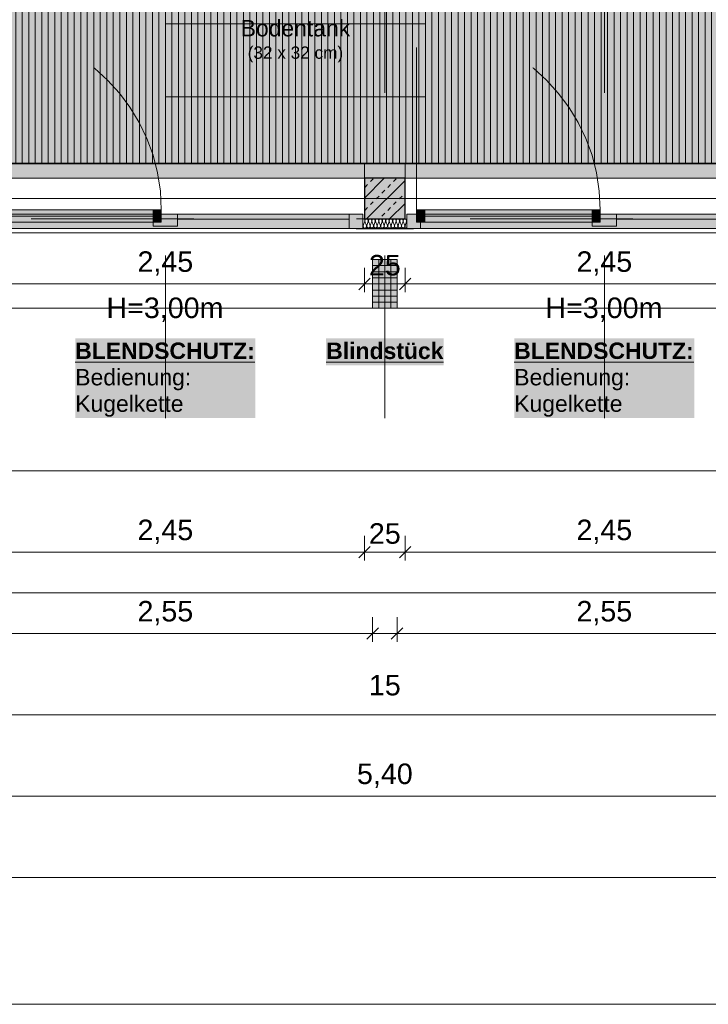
# Model space of a CAD drawing. Header units: metres. Extents: x -111 to 152, y -132 to 99.
# Tile 23 of 256: x -27.9 to -23.66, y -26.55 to -20.5. Entities that reach past the tile are written whole.
import ezdxf

# ---------------------------------------------------------------- set-up
doc = ezdxf.new("R2010")
doc.units = ezdxf.units.M
doc.header["$PDMODE"] = 1
doc.header["$PDSIZE"] = -2
for name, pattern in [('Achsen 01', [5.291531, 3.175, -1.058062, 0.352704, -0.705764]), ('gestrichelt - 01', [2, 1, -1]), ('ISO-07 Punktiert', [0.889, 0.127, -0.762]), ('Raster 01', [2, 1, -1]), ('VW-01 Strichlinie kurz', [2, 1, -1])]:
    doc.linetypes.add(name, pattern=pattern)
doc.layers.get('0').update_dxf_attribs({"lineweight": 25})
for name, color, linetype, lineweight, true_color in [('013_Beton und Stahlbetonarbeiten-000 Sichtbeton-333 Außenstütze', 5, 'Continuous', 5, 0x0000ff), ('013_Beton und Stahlbetonarbeiten-000 Sichtbeton-334 Außenwandöf', 5, 'Continuous', 5, 0x0000ff), ('014_Fassadenarbeiten-000 Aufsicht Betonfertigteile', 7, 'Continuous', 9, 0xc0c0c0), ('014_Fassadenarbeiten-330 mineralische Dämmung', 7, 'Continuous', 9, 0x666666), ('031_Metallbauarbeiten-350 Lamellendecke DS', 7, 'Continuous', 35, 0x666666), ('032_Metallarbeiten-Fenster', 7, 'Continuous', 13, 0x444444), ('AV1-Achsen', 1, 'Achsen 01', 18, 0xff0000), ('AV1-Einrichtung', 7, 'Continuous', 9, 0xa6a6a6), ('AV1-Raster', 7, 'Raster 01', 9, 0xa6a6a6)]:
    doc.layers.add(name, color=color, linetype=linetype, lineweight=lineweight, true_color=true_color)
for name, color, linetype, lineweight in [('013_Beton und Stahlbetonarbeiten-000 Unterzüge', 7, 'ISO-07 Punktiert', 13), ('013_Beton und Stahlbetonarbeiten-330 Außenstützen', 7, 'Continuous', 25), ('014_Fassadenarbeiten-330 Betonfertigteile vertikal', 7, 'Continuous', 9), ('030_Sonnenschutzarbeiten-BLENDSCHUTZ', 7, 'Continuous', 5), ('030_Sonnenschutzarbeiten-BLENDSCHUTZ  Beschriftung', 7, 'Continuous', 5), ('039_Trockenbauarbeiten-alllg.', 7, 'Continuous', 9), ('053_Niederspannungsanlagen-Bodentanks', 7, 'gestrichelt - 01', 9), ('_1.35m (3D)', 7, 'Continuous', 9), ('_EG (2D)', 7, 'Continuous', 9), ('_EG - DS (2D)', 7, 'Continuous', 9), ('_GRU (2D)', 7, 'Continuous', 9), ('Bemaßung-Bemaßung', 7, 'Continuous', 9), ('Keine', 7, 'Continuous', 9)]:
    doc.layers.add(name, color=color, linetype=linetype, lineweight=lineweight)
doc.layers.get('0').freeze()
doc.styles.add('Arial', font='arial.ttf')
doc.styles.add('Arial (bold)', font='arialbd.ttf')
doc.dimstyles.new('COE 50', dxfattribs={"dimtxt": 126.090495, "dimasz": 0.001414, "dimexe": 0.001, "dimexo": 0.01, "dimgap": 0.001, "dimtad": 1, "dimdec": 3, "dimtxsty": 'Arial', "dimblk": 'VW_SLASH-3', "dimblk1": 'VW_SLASH-3', "dimblk2": 'VW_SLASH-3', "dimcen": 0, "dimadec": 3, "dimazin": 0, "dimtfac": 0.8, "dimtdec": 3, "dimtix": 1, "dimtmove": 0, "dimatfit": 0, "dimldrblk": 'VW_SLASH-2', "dimfxl": 0.002, "dimfxlon": 1, "dimfrac": 2, "dimtolj": 1, "dimarcsym": 0})

# ---------------------------------------------------------------- blocks, each defined once
blk = doc.blocks.new('Group-2')
at = {"layer": 'AV1-Raster'}
for p, q in [((-27, -22.95), (-27, 1.35)), ((-25.65, -22.95), (-25.65, 1.35)), ((-24.3, -22.95), (-24.3, 1.35))]:
    blk.add_line(p, q, dxfattribs=at)
blk = doc.blocks.new('1.35m (3D)')
at = {"layer": 'AV1-Raster', "color": 7}
blk.add_blockref('Group-2', (0, 0), dxfattribs=at)
blk = doc.blocks.new('VW_SLASH-3')
at = {"color": 0, "linetype": 'ByBlock', "lineweight": -2, "transparency": 16777216}
blk.add_line((0, 0), (-1, 0), dxfattribs=at)
at = {"color": 0, "linetype": 'Continuous', "lineweight": 15, "transparency": 16777216, "flags": 128}
blk.add_lwpolyline([(0.5, 0.5), (-0.5, -0.5)], dxfattribs=at)
blk = doc.blocks.new('*D26')
at = {"layer": '030_Sonnenschutzarbeiten-BLENDSCHUTZ', "color": 0, "lineweight": -2}
for p, q in [((-28.225, -22.025), (-28.225, -22.175)), ((-25.775, -22.025), (-25.775, -22.175)), ((-28.1543, -22.125), (-25.8457, -22.125))]:
    blk.add_line(p, q, dxfattribs=at)
at = {"layer": 'Defpoints', "color": 0}
for p in [(-28.225, -21.385), (-25.775, -21.385), (-25.775, -22.125)]:
    blk.add_point(p, dxfattribs=at)
at = {"layer": '030_Sonnenschutzarbeiten-BLENDSCHUTZ', "color": 0, "lineweight": -2, "xscale": 0.070693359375, "yscale": 0.070693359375, "zscale": 0.070693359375, "rotation": 180}
blk.add_blockref('VW_SLASH-3', (-28.225, -22.125), dxfattribs=at)
at = {"layer": '030_Sonnenschutzarbeiten-BLENDSCHUTZ', "color": 0, "lineweight": -2, "xscale": 0.070693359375, "yscale": 0.070693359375, "zscale": 0.070693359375}
blk.add_blockref('VW_SLASH-3', (-25.775, -22.125), dxfattribs=at)
at = {"layer": '030_Sonnenschutzarbeiten-BLENDSCHUTZ', "color": 0, "lineweight": 13, "insert": (-27, -21.9992), "char_height": 0.12609, "attachment_point": 5, "style": 'Arial'}
blk.add_mtext('\\A1;2,45', dxfattribs=at)
blk = doc.blocks.new('VW_SLASH-2')
at = {"color": 0, "linetype": 'ByBlock', "lineweight": -2, "transparency": 16777216}
blk.add_line((0, 0), (-1, 0), dxfattribs=at)
at = {"color": 0, "linetype": 'Continuous', "lineweight": 15, "transparency": 16777216, "flags": 128}
blk.add_lwpolyline([(0.5, 0.5), (-0.5, -0.5)], dxfattribs=at)
blk = doc.blocks.new('*D27')
at = {"layer": '030_Sonnenschutzarbeiten-BLENDSCHUTZ', "color": 0, "lineweight": -2}
for p, q in [((-25.525, -22.025), (-25.525, -22.175)), ((-23.075, -22.025), (-23.075, -22.175)), ((-25.4543, -22.125), (-23.1457, -22.125))]:
    blk.add_line(p, q, dxfattribs=at)
at = {"layer": 'Defpoints', "color": 0}
for p in [(-25.525, -21.385), (-23.075, -21.385), (-23.075, -22.125)]:
    blk.add_point(p, dxfattribs=at)
at = {"layer": '030_Sonnenschutzarbeiten-BLENDSCHUTZ', "color": 0, "lineweight": -2, "xscale": 0.070693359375, "yscale": 0.070693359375, "zscale": 0.070693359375, "rotation": 180}
blk.add_blockref('VW_SLASH-3', (-25.525, -22.125), dxfattribs=at)
at = {"layer": '030_Sonnenschutzarbeiten-BLENDSCHUTZ', "color": 0, "lineweight": -2, "xscale": 0.070693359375, "yscale": 0.070693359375, "zscale": 0.070693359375}
blk.add_blockref('VW_SLASH-3', (-23.075, -22.125), dxfattribs=at)
at = {"layer": '030_Sonnenschutzarbeiten-BLENDSCHUTZ', "color": 0, "lineweight": 13, "insert": (-24.3, -21.9992), "char_height": 0.12609, "attachment_point": 5, "style": 'Arial'}
blk.add_mtext('\\A1;2,45', dxfattribs=at)
blk = doc.blocks.new('*D56')
at = {"layer": '030_Sonnenschutzarbeiten-BLENDSCHUTZ', "color": 0, "lineweight": -2}
for p, q in [((-25.775, -22.025), (-25.775, -22.175)), ((-25.525, -22.025), (-25.525, -22.175)), ((-25.8457, -22.125), (-25.9164, -22.125)), ((-25.525, -22.125), (-25.775, -22.125)), ((-25.4543, -22.125), (-25.3836, -22.125))]:
    blk.add_line(p, q, dxfattribs=at)
at = {"layer": 'Defpoints', "color": 0}
for p in [(-25.775, -21.385), (-25.525, -21.385), (-25.775, -22.125)]:
    blk.add_point(p, dxfattribs=at)
at = {"layer": '030_Sonnenschutzarbeiten-BLENDSCHUTZ', "color": 0, "lineweight": -2, "xscale": 0.070693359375, "yscale": 0.070693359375, "zscale": 0.070693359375}
blk.add_blockref('VW_SLASH-3', (-25.775, -22.125), dxfattribs=at)
at = {"layer": '030_Sonnenschutzarbeiten-BLENDSCHUTZ', "color": 0, "lineweight": -2, "xscale": 0.070693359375, "yscale": 0.070693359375, "zscale": 0.070693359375, "rotation": 180}
blk.add_blockref('VW_SLASH-3', (-25.525, -22.125), dxfattribs=at)
at = {"layer": '030_Sonnenschutzarbeiten-BLENDSCHUTZ', "color": 0, "lineweight": 13, "insert": (-25.65, -22.0106), "char_height": 0.12609, "attachment_point": 5, "style": 'Arial'}
blk.add_mtext('\\A1;25', dxfattribs=at)
blk = doc.blocks.new('Blendschutz Beschriftung')
at = {"layer": '030_Sonnenschutzarbeiten-BLENDSCHUTZ  Beschriftung', "color": 254, "linetype": 'Continuous', "transparency": 33554559}
blk.add_solid([(-0.554, -0.1644), (0.554, -0.1644), (-0.554, 0.3267), (0.554, 0.3267)], dxfattribs=at)
at = {"layer": '030_Sonnenschutzarbeiten-BLENDSCHUTZ  Beschriftung', "insert": (-0.554, 0.3002), "char_height": 0.100872, "attachment_point": 1, "line_spacing_factor": 0.967016, "style": 'Arial (bold)'}
blk.add_mtext('{\\LBLENDSCHUTZ:}{\\fArial|b0|i0|c0|p0;\\l\\PBedienung: \\PKugelkette }', dxfattribs=at)
blk = doc.blocks.new('*D434')
at = {"layer": 'Bemaßung-Bemaßung', "color": 0, "lineweight": -2}
for p, q in [((-39.15, -25.675), (-39.15, -25.825)), ((0, -25.675), (0, -25.825)), ((-0.0707, -25.775), (-39.0793, -25.775))]:
    blk.add_line(p, q, dxfattribs=at)
at = {"layer": 'Defpoints', "color": 0}
for p in [(-39.15, -21.6), (0, -21.6), (-39.15, -25.775)]:
    blk.add_point(p, dxfattribs=at)
at = {"layer": 'Bemaßung-Bemaßung', "color": 0, "lineweight": -2, "xscale": 0.070693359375, "yscale": 0.070693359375, "zscale": 0.070693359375, "rotation": 180}
blk.add_blockref('VW_SLASH-3', (-39.15, -25.775), dxfattribs=at)
at = {"layer": 'Bemaßung-Bemaßung', "color": 0, "lineweight": -2, "xscale": 0.070693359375, "yscale": 0.070693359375, "zscale": 0.070693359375}
blk.add_blockref('VW_SLASH-3', (0, -25.775), dxfattribs=at)
at = {"layer": 'Bemaßung-Bemaßung', "color": 0, "insert": (-19.575, -25.6341), "char_height": 0.15131, "attachment_point": 5, "style": 'Arial'}
blk.add_mtext('\\A1;39,15', dxfattribs=at)
blk = doc.blocks.new('*D437')
at = {"layer": 'Bemaßung-Bemaßung', "color": 0, "lineweight": -2}
for p, q in [((-28.35, -25.175), (-28.35, -25.325)), ((-22.95, -25.175), (-22.95, -25.325)), ((-23.0207, -25.275), (-28.2793, -25.275))]:
    blk.add_line(p, q, dxfattribs=at)
at = {"layer": 'Defpoints', "color": 0}
for p in [(-28.35, -21.6), (-22.95, -21.6), (-28.35, -25.275)]:
    blk.add_point(p, dxfattribs=at)
at = {"layer": 'Bemaßung-Bemaßung', "color": 0, "lineweight": -2, "xscale": 0.070693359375, "yscale": 0.070693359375, "zscale": 0.070693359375, "rotation": 180}
blk.add_blockref('VW_SLASH-3', (-28.35, -25.275), dxfattribs=at)
at = {"layer": 'Bemaßung-Bemaßung', "color": 0, "lineweight": -2, "xscale": 0.070693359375, "yscale": 0.070693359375, "zscale": 0.070693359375}
blk.add_blockref('VW_SLASH-3', (-22.95, -25.275), dxfattribs=at)
at = {"layer": 'Bemaßung-Bemaßung', "color": 0, "insert": (-25.65, -25.1492), "char_height": 0.12609, "attachment_point": 5, "style": 'Arial'}
blk.add_mtext('\\A1;5,40', dxfattribs=at)
blk = doc.blocks.new('*D453')
at = {"layer": 'Bemaßung-Bemaßung', "color": 0, "lineweight": -2}
for p, q in [((-28.275, -24.175), (-28.275, -24.325)), ((-25.725, -24.175), (-25.725, -24.325)), ((-25.7957, -24.275), (-28.2043, -24.275))]:
    blk.add_line(p, q, dxfattribs=at)
at = {"layer": 'Defpoints', "color": 0}
for p in [(-28.275, -22.275), (-25.725, -22.275), (-28.275, -24.275)]:
    blk.add_point(p, dxfattribs=at)
at = {"layer": 'Bemaßung-Bemaßung', "color": 0, "lineweight": -2, "xscale": 0.070693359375, "yscale": 0.070693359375, "zscale": 0.070693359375, "rotation": 180}
blk.add_blockref('VW_SLASH-3', (-28.275, -24.275), dxfattribs=at)
at = {"layer": 'Bemaßung-Bemaßung', "color": 0, "lineweight": -2, "xscale": 0.070693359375, "yscale": 0.070693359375, "zscale": 0.070693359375}
blk.add_blockref('VW_SLASH-3', (-25.725, -24.275), dxfattribs=at)
at = {"layer": 'Bemaßung-Bemaßung', "color": 0, "insert": (-27, -24.1492), "char_height": 0.12609, "attachment_point": 5, "style": 'Arial'}
blk.add_mtext('\\A1;2,55', dxfattribs=at)
blk = doc.blocks.new('*D454')
at = {"layer": 'Bemaßung-Bemaßung', "color": 0, "lineweight": -2}
for p, q in [((-25.725, -24.175), (-25.725, -24.325)), ((-25.575, -24.175), (-25.575, -24.325)), ((-25.7957, -24.275), (-25.8664, -24.275)), ((-25.575, -24.275), (-25.725, -24.275)), ((-25.5043, -24.275), (-25.4336, -24.275))]:
    blk.add_line(p, q, dxfattribs=at)
at = {"layer": 'Defpoints', "color": 0}
for p in [(-25.725, -22.275), (-25.575, -22.275), (-25.725, -24.275)]:
    blk.add_point(p, dxfattribs=at)
at = {"layer": 'Bemaßung-Bemaßung', "color": 0, "lineweight": -2, "xscale": 0.070693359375, "yscale": 0.070693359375, "zscale": 0.070693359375}
blk.add_blockref('VW_SLASH-3', (-25.725, -24.275), dxfattribs=at)
at = {"layer": 'Bemaßung-Bemaßung', "color": 0, "lineweight": -2, "xscale": 0.070693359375, "yscale": 0.070693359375, "zscale": 0.070693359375, "rotation": 180}
blk.add_blockref('VW_SLASH-3', (-25.575, -24.275), dxfattribs=at)
at = {"layer": 'Bemaßung-Bemaßung', "color": 0, "insert": (-25.65, -24.5931), "char_height": 0.12609, "attachment_point": 5, "style": 'Arial'}
blk.add_mtext('\\A1;15', dxfattribs=at)
blk = doc.blocks.new('*D455')
at = {"layer": 'Bemaßung-Bemaßung', "color": 0, "lineweight": -2}
for p, q in [((-25.575, -24.175), (-25.575, -24.325)), ((-23.025, -24.175), (-23.025, -24.325)), ((-23.0957, -24.275), (-25.5043, -24.275))]:
    blk.add_line(p, q, dxfattribs=at)
at = {"layer": 'Defpoints', "color": 0}
for p in [(-25.575, -22.275), (-23.025, -22.275), (-25.575, -24.275)]:
    blk.add_point(p, dxfattribs=at)
at = {"layer": 'Bemaßung-Bemaßung', "color": 0, "lineweight": -2, "xscale": 0.070693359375, "yscale": 0.070693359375, "zscale": 0.070693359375, "rotation": 180}
blk.add_blockref('VW_SLASH-3', (-25.575, -24.275), dxfattribs=at)
at = {"layer": 'Bemaßung-Bemaßung', "color": 0, "lineweight": -2, "xscale": 0.070693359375, "yscale": 0.070693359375, "zscale": 0.070693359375}
blk.add_blockref('VW_SLASH-3', (-23.025, -24.275), dxfattribs=at)
at = {"layer": 'Bemaßung-Bemaßung', "color": 0, "insert": (-24.3, -24.1492), "char_height": 0.12609, "attachment_point": 5, "style": 'Arial'}
blk.add_mtext('\\A1;2,55', dxfattribs=at)
blk = doc.blocks.new('*D479')
at = {"layer": 'Bemaßung-Bemaßung', "color": 0, "lineweight": -2}
for p, q in [((-39.825, -24.675), (-39.825, -24.825)), ((0.675, -24.675), (0.675, -24.825)), ((0.6043, -24.775), (-39.7543, -24.775))]:
    blk.add_line(p, q, dxfattribs=at)
at = {"layer": 'Defpoints', "color": 0}
for p in [(-39.825, -22.275), (0.675, -22.275), (-39.825, -24.775)]:
    blk.add_point(p, dxfattribs=at)
at = {"layer": 'Bemaßung-Bemaßung', "color": 0, "lineweight": -2, "xscale": 0.070693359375, "yscale": 0.070693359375, "zscale": 0.070693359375, "rotation": 180}
blk.add_blockref('VW_SLASH-3', (-39.825, -24.775), dxfattribs=at)
at = {"layer": 'Bemaßung-Bemaßung', "color": 0, "lineweight": -2, "xscale": 0.070693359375, "yscale": 0.070693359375, "zscale": 0.070693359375}
blk.add_blockref('VW_SLASH-3', (0.675, -24.775), dxfattribs=at)
at = {"layer": 'Bemaßung-Bemaßung', "color": 0, "insert": (-19.575, -24.6492), "char_height": 0.12609, "attachment_point": 5, "style": 'Arial'}
blk.add_mtext('\\A1;40,50', dxfattribs=at)
blk = doc.blocks.new('*D482')
at = {"layer": 'Bemaßung-Bemaßung', "color": 0, "lineweight": -2}
for p, q in [((-39.025, -23.175), (-39.025, -23.325)), ((-23.075, -23.175), (-23.075, -23.325)), ((-23.1457, -23.275), (-38.9543, -23.275))]:
    blk.add_line(p, q, dxfattribs=at)
at = {"layer": 'Defpoints', "color": 0}
for p in [(-23.075, -18.775), (-39.025, -18.9), (-39.025, -23.275)]:
    blk.add_point(p, dxfattribs=at)
at = {"layer": 'Bemaßung-Bemaßung', "color": 0, "lineweight": -2, "xscale": 0.070693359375, "yscale": 0.070693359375, "zscale": 0.070693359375, "rotation": 180}
blk.add_blockref('VW_SLASH-3', (-39.025, -23.275), dxfattribs=at)
at = {"layer": 'Bemaßung-Bemaßung', "color": 0, "lineweight": -2, "xscale": 0.070693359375, "yscale": 0.070693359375, "zscale": 0.070693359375}
blk.add_blockref('VW_SLASH-3', (-23.075, -23.275), dxfattribs=at)
at = {"layer": 'Bemaßung-Bemaßung', "color": 0, "insert": (-31.05, -23.1492), "char_height": 0.12609, "attachment_point": 5, "style": 'Arial'}
blk.add_mtext('\\A1;15,95', dxfattribs=at)
blk = doc.blocks.new('*D552')
at = {"layer": 'Bemaßung-Bemaßung', "color": 0, "lineweight": -2}
for p, q in [((-28.225, -23.675), (-28.225, -23.825)), ((-25.775, -23.675), (-25.775, -23.825)), ((-25.8457, -23.775), (-28.1543, -23.775))]:
    blk.add_line(p, q, dxfattribs=at)
at = {"layer": 'Defpoints', "color": 0}
for p in [(-28.225, -21.475), (-25.775, -21.475), (-28.225, -23.775)]:
    blk.add_point(p, dxfattribs=at)
at = {"layer": 'Bemaßung-Bemaßung', "color": 0, "lineweight": -2, "xscale": 0.070693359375, "yscale": 0.070693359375, "zscale": 0.070693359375, "rotation": 180}
blk.add_blockref('VW_SLASH-3', (-28.225, -23.775), dxfattribs=at)
at = {"layer": 'Bemaßung-Bemaßung', "color": 0, "lineweight": -2, "xscale": 0.070693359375, "yscale": 0.070693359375, "zscale": 0.070693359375}
blk.add_blockref('VW_SLASH-3', (-25.775, -23.775), dxfattribs=at)
at = {"layer": 'Bemaßung-Bemaßung', "color": 0, "insert": (-27, -23.6492), "char_height": 0.12609, "attachment_point": 5, "style": 'Arial'}
blk.add_mtext('\\A1;2,45', dxfattribs=at)
blk = doc.blocks.new('*D553')
at = {"layer": 'Bemaßung-Bemaßung', "color": 0, "lineweight": -2}
for p, q in [((-25.775, -23.675), (-25.775, -23.825)), ((-25.525, -23.675), (-25.525, -23.825)), ((-25.8457, -23.775), (-25.9164, -23.775)), ((-25.525, -23.775), (-25.775, -23.775)), ((-25.4543, -23.775), (-25.3836, -23.775))]:
    blk.add_line(p, q, dxfattribs=at)
at = {"layer": 'Defpoints', "color": 0}
for p in [(-25.775, -21.475), (-25.525, -21.475), (-25.775, -23.775)]:
    blk.add_point(p, dxfattribs=at)
at = {"layer": 'Bemaßung-Bemaßung', "color": 0, "lineweight": -2, "xscale": 0.070693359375, "yscale": 0.070693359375, "zscale": 0.070693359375}
blk.add_blockref('VW_SLASH-3', (-25.775, -23.775), dxfattribs=at)
at = {"layer": 'Bemaßung-Bemaßung', "color": 0, "lineweight": -2, "xscale": 0.070693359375, "yscale": 0.070693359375, "zscale": 0.070693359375, "rotation": 180}
blk.add_blockref('VW_SLASH-3', (-25.525, -23.775), dxfattribs=at)
at = {"layer": 'Bemaßung-Bemaßung', "color": 0, "insert": (-25.65, -23.6606), "char_height": 0.12609, "attachment_point": 5, "style": 'Arial'}
blk.add_mtext('\\A1;25', dxfattribs=at)
blk = doc.blocks.new('*D554')
at = {"layer": 'Bemaßung-Bemaßung', "color": 0, "lineweight": -2}
for p, q in [((-25.525, -23.675), (-25.525, -23.825)), ((-23.075, -23.675), (-23.075, -23.825)), ((-23.1457, -23.775), (-25.4543, -23.775))]:
    blk.add_line(p, q, dxfattribs=at)
at = {"layer": 'Defpoints', "color": 0}
for p in [(-25.525, -21.475), (-23.075, -21.475), (-25.525, -23.775)]:
    blk.add_point(p, dxfattribs=at)
at = {"layer": 'Bemaßung-Bemaßung', "color": 0, "lineweight": -2, "xscale": 0.070693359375, "yscale": 0.070693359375, "zscale": 0.070693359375, "rotation": 180}
blk.add_blockref('VW_SLASH-3', (-25.525, -23.775), dxfattribs=at)
at = {"layer": 'Bemaßung-Bemaßung', "color": 0, "lineweight": -2, "xscale": 0.070693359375, "yscale": 0.070693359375, "zscale": 0.070693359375}
blk.add_blockref('VW_SLASH-3', (-23.075, -23.775), dxfattribs=at)
at = {"layer": 'Bemaßung-Bemaßung', "color": 0, "insert": (-24.3, -23.6492), "char_height": 0.12609, "attachment_point": 5, "style": 'Arial'}
blk.add_mtext('\\A1;2,45', dxfattribs=at)
blk = doc.blocks.new('Group-337')
at = {"layer": '032_Metallarbeiten-Fenster', "linetype": 'Continuous', "lineweight": 0}
for points in [[(-28.155, -21.745), (-28.105, -21.745), (-28.105, -21.67), (-28.155, -21.67)], [(-28.105, -21.745), (-27.075, -21.745), (-27.075, -21.67), (-28.105, -21.67)], [(-27.075, -21.745), (-27.025, -21.745), (-27.025, -21.67), (-27.075, -21.67)], [(-28.215, -21.785), (-28.13, -21.785), (-28.13, -21.695), (-28.215, -21.695)], [(-28.13, -21.695), (-28.13, -21.785), (-25.87, -21.785), (-25.87, -21.695)], [(-27.075, -21.77), (-26.925, -21.77), (-26.925, -21.695), (-27.075, -21.695)], [(-25.785, -21.785), (-25.87, -21.785), (-25.87, -21.695), (-25.785, -21.695)]]:
    blk.add_hatch(color=7, dxfattribs=at).paths.add_polyline_path(points)
at = {"layer": '032_Metallarbeiten-Fenster', "color": 7, "linetype": 'gestrichelt - 01', "lineweight": 18, "transparency": 33554687}
blk.add_line((-28.155, -21.67), (-28.155, -20.54), dxfattribs=at)
at = {"layer": '032_Metallarbeiten-Fenster', "color": 7, "lineweight": 18}
for p, q in [((-28.105, -21.7075), (-27.075, -21.7075)), ((-25.87, -21.7262), (-26.925, -21.7262))]:
    blk.add_line(p, q, dxfattribs=at)
at = {"layer": '032_Metallarbeiten-Fenster', "color": 7, "lineweight": 18, "flags": 128}
for points in [[(-28.155, -21.745), (-28.105, -21.745), (-28.105, -21.67), (-28.155, -21.67)], [(-28.105, -21.745), (-27.075, -21.745), (-27.075, -21.67), (-28.105, -21.67)], [(-27.075, -21.745), (-27.025, -21.745), (-27.025, -21.67), (-27.075, -21.67)], [(-28.215, -21.785), (-28.13, -21.785), (-28.13, -21.695), (-28.215, -21.695)], [(-28.13, -21.695), (-28.13, -21.785), (-25.87, -21.785), (-25.87, -21.695)], [(-27.075, -21.77), (-26.925, -21.77), (-26.925, -21.695), (-27.075, -21.695)], [(-25.785, -21.785), (-25.87, -21.785), (-25.87, -21.695), (-25.785, -21.695)]]:
    blk.add_lwpolyline(points, close=True, dxfattribs=at)
at = {"layer": '032_Metallarbeiten-Fenster', "color": 7, "linetype": 'gestrichelt - 01', "lineweight": 18, "transparency": 33554687}
blk.add_arc((-28.155, -21.67), 1.13, 0, 89.99964, dxfattribs=at)
blk = doc.blocks.new('Group-344')
at = {"layer": '032_Metallarbeiten-Fenster', "linetype": 'Continuous', "lineweight": 0}
for points in [[(-25.455, -21.745), (-25.405, -21.745), (-25.405, -21.67), (-25.455, -21.67)], [(-25.405, -21.745), (-24.375, -21.745), (-24.375, -21.67), (-25.405, -21.67)], [(-24.375, -21.745), (-24.325, -21.745), (-24.325, -21.67), (-24.375, -21.67)], [(-25.515, -21.785), (-25.43, -21.785), (-25.43, -21.695), (-25.515, -21.695)], [(-25.43, -21.695), (-25.43, -21.785), (-23.17, -21.785), (-23.17, -21.695)], [(-24.375, -21.77), (-24.225, -21.77), (-24.225, -21.695), (-24.375, -21.695)], [(-23.085, -21.785), (-23.17, -21.785), (-23.17, -21.695), (-23.085, -21.695)]]:
    blk.add_hatch(color=7, dxfattribs=at).paths.add_polyline_path(points)
at = {"layer": '032_Metallarbeiten-Fenster', "color": 7, "linetype": 'gestrichelt - 01', "lineweight": 18, "transparency": 33554687}
blk.add_line((-25.455, -21.67), (-25.455, -20.54), dxfattribs=at)
at = {"layer": '032_Metallarbeiten-Fenster', "color": 7, "lineweight": 18}
for p, q in [((-25.405, -21.7075), (-24.375, -21.7075)), ((-23.17, -21.7262), (-24.225, -21.7262))]:
    blk.add_line(p, q, dxfattribs=at)
at = {"layer": '032_Metallarbeiten-Fenster', "color": 7, "lineweight": 18, "flags": 128}
for points in [[(-25.455, -21.745), (-25.405, -21.745), (-25.405, -21.67), (-25.455, -21.67)], [(-25.405, -21.745), (-24.375, -21.745), (-24.375, -21.67), (-25.405, -21.67)], [(-24.375, -21.745), (-24.325, -21.745), (-24.325, -21.67), (-24.375, -21.67)], [(-25.515, -21.785), (-25.43, -21.785), (-25.43, -21.695), (-25.515, -21.695)], [(-25.43, -21.695), (-25.43, -21.785), (-23.17, -21.785), (-23.17, -21.695)], [(-24.375, -21.77), (-24.225, -21.77), (-24.225, -21.695), (-24.375, -21.695)], [(-23.085, -21.785), (-23.17, -21.785), (-23.17, -21.695), (-23.085, -21.695)]]:
    blk.add_lwpolyline(points, close=True, dxfattribs=at)
at = {"layer": '032_Metallarbeiten-Fenster', "color": 7, "linetype": 'gestrichelt - 01', "lineweight": 18, "transparency": 33554687}
blk.add_arc((-25.455, -21.67), 1.13, 0, 89.99964, dxfattribs=at)
blk = doc.blocks.new('Group-346')
at = {"layer": '014_Fassadenarbeiten-330 mineralische Dämmung', "transparency": 33554687, "flags": 128}
for points in [[(15.3239, -23.284, 0.513088), (15.3342, -23.27), (15.3252, -23.242, -1.372995), (15.3456, -23.242), (15.3353, -23.27, 1.372583), (15.3557, -23.27), (15.3467, -23.242, -1.372995), (15.3671, -23.242), (15.3567, -23.27, 1.372583), (15.3771, -23.27)], [(15.3353, -23.27, 1.372583), (15.3557, -23.27), (15.3467, -23.242, -1.372995), (15.3671, -23.242), (15.3567, -23.27, 1.372583), (15.3771, -23.27), (15.3681, -23.242, -1.372995), (15.3885, -23.242), (15.3782, -23.27, 1.372583), (15.3986, -23.27), (15.3896, -23.242, -1.372995), (15.41, -23.242), (15.3996, -23.27, 1.372583), (15.42, -23.27), (15.411, -23.242, -1.372995), (15.4314, -23.242), (15.4211, -23.27, 1.372583), (15.4415, -23.27), (15.4325, -23.242, -1.372995), (15.4529, -23.242), (15.4425, -23.27, 1.372583), (15.4629, -23.27), (15.4539, -23.242, -1.372995), (15.4743, -23.242), (15.464, -23.27, 1.372583), (15.4844, -23.27), (15.4754, -23.242, -1.372995), (15.4958, -23.242), (15.4854, -23.27, 1.372583), (15.5058, -23.27), (15.4968, -23.242, -1.372995), (15.5172, -23.242), (15.5069, -23.27, 1.372583), (15.5273, -23.27), (15.5183, -23.242, -1.372995), (15.5387, -23.242), (15.5283, -23.27, 1.372583), (15.5487, -23.27), (15.5397, -23.242, -1.372995), (15.5601, -23.242), (15.5498, -23.27, 1.372583), (15.5702, -23.27), (15.5612, -23.242, -1.372995), (15.5816, -23.242)], [(15.5283, -23.27, 0.324435), (15.5322, -23.282, 0.324435), (15.5448, -23.282, 0.324435), (15.5487, -23.27), (15.5397, -23.242, -0.324488), (15.5436, -23.23, -0.324488), (15.5562, -23.23, -0.324488), (15.5601, -23.242), (15.5498, -23.27, 0.324435), (15.5537, -23.282, 0.324435), (15.5663, -23.282, 0.324435), (15.5702, -23.27), (15.5612, -23.242, -0.324488), (15.5651, -23.23, -0.324488), (15.5777, -23.23, -0.324488), (15.5816, -23.242), (15.5712, -23.27, 0.324435), (15.5751, -23.282, 0.324435), (15.5877, -23.282, 0.324435), (15.5916, -23.27), (15.5826, -23.242, -0.540253), (15.5939, -23.228)], [(15.5939, -23.2791, -0.225321), (15.5927, -23.27), (15.5939, -23.2667)]]:
    blk.add_lwpolyline(points, format="xyb", dxfattribs=at)
blk = doc.blocks.new('Group-350')
at = {"layer": '014_Fassadenarbeiten-330 mineralische Dämmung', "transparency": 33554687}
blk.add_blockref('Group-346', (0, 0), dxfattribs=at)
blk = doc.blocks.new('Parametric Object-43')
at = {"layer": '014_Fassadenarbeiten-330 mineralische Dämmung', "color": 7, "transparency": 33554687}
blk.add_blockref('Group-350', (0, 0), dxfattribs=at)
at = {"layer": '014_Fassadenarbeiten-330 mineralische Dämmung', "color": 0, "flags": 1}
for tag in ['IFC_UUID', 'instanceID', 'prm0_name', 'prm0_type', 'prm0_value', 'prm1_name', 'prm1_type', 'prm1_value', 'prm2_name', 'prm2_type', 'prm2_value', 'prm3_name', 'prm3_type', 'prm3_value', 'prm4_name', 'prm4_type', 'prm4_value', 'prm5_name', 'prm5_type', 'prm5_value', 'prm6_name', 'prm6_type', 'prm6_value']:
    blk.add_attdef(tag, (-25.7851, -21.7835), '', height=0.00018, dxfattribs=at)
blk = doc.blocks.new('Bodentank Elektro 01')
at = {"layer": '053_Niederspannungsanlagen-Bodentanks', "flags": 128}
blk.add_lwpolyline([(-0.16, 0.16), (0.16, 0.16), (0.16, -0.16), (-0.16, -0.16)], close=True, dxfattribs=at)
at = {"layer": '053_Niederspannungsanlagen-Bodentanks', "insert": (0, -0.2768), "char_height": 0.100872, "attachment_point": 2, "line_spacing_factor": 0.969122, "style": 'Arial'}
blk.add_mtext('Bodentank\\P{\\H0.75x;(32 x 32 cm)}', dxfattribs=at)
blk = doc.blocks.new('Group-719')
at = {"layer": 'AV1-Achsen'}
blk.add_line((-43.35, -21.6), (4.2, -21.6), dxfattribs=at)
blk = doc.blocks.new('GRU (2D)')
at = {"layer": 'AV1-Achsen', "color": 7}
blk.add_blockref('Group-719', (0, 0), dxfattribs=at)
blk = doc.blocks.new('EG - DS (2D)')
at = {"layer": '030_Sonnenschutzarbeiten-BLENDSCHUTZ', "linetype": 'Continuous', "lineweight": 0, "transparency": 33554610}
for color, points in [(161, [(-25.775, -21.475), (-25.775, -21.385), (-28.225, -21.385), (-28.225, -21.475)]), (30, [(-25.775, -21.385), (-25.525, -21.385), (-25.525, -21.475), (-25.775, -21.475)]), (161, [(-23.075, -21.475), (-23.075, -21.385), (-25.525, -21.385), (-25.525, -21.475)])]:
    blk.add_hatch(color=color, dxfattribs=at).paths.add_polyline_path(points)
at = {"layer": '031_Metallbauarbeiten-350 Lamellendecke DS', "linetype": 'Continuous', "lineweight": 0, "transparency": 33554508}
h = blk.add_hatch(color=254, dxfattribs=at)
h.paths.add_polyline_path([(-38.935, -5.525), (-38.935, -16.075), (-39.025, -16.075), (-39.025, -21.385), (-23.075, -21.385), (-23.075, -13.625), (-25.575, -13.625), (-25.575, -13.65), (-31.125, -13.65), (-31.125, -5.525)])
h.paths.add_polyline_path([(-28.2, -16.35), (-28.5, -16.35), (-28.5, -16.05), (-28.2, -16.05)])
h.paths.add_polyline_path([(-33.9, -13.65), (-33.9, -13.35), (-33.6, -13.35), (-33.6, -13.65)])
h.paths.add_polyline_path([(-33.6, -8.25), (-33.9, -8.25), (-33.9, -7.95), (-33.6, -7.95)])
h.paths.add_polyline_path([(-33.6, -16.35), (-33.9, -16.35), (-33.9, -16.05), (-33.6, -16.05)])
at = {"layer": '031_Metallbauarbeiten-350 Lamellendecke DS', "linetype": 'Continuous', "lineweight": 9, "transparency": 33554508}
h = blk.add_hatch(dxfattribs=at)
h.set_pattern_fill('Lamellendecke', color=252, style=0, pattern_type=2)
h.set_pattern_definition([(90, (0, 0), (0.04, 0), [])])
h.paths.add_polyline_path([(-38.935, -5.525), (-38.935, -16.075), (-39.025, -16.075), (-39.025, -21.385), (-23.075, -21.385), (-23.075, -13.625), (-25.575, -13.625), (-25.575, -13.65), (-31.125, -13.65), (-31.125, -5.525)])
h.paths.add_polyline_path([(-28.2, -16.35), (-28.5, -16.35), (-28.5, -16.05), (-28.2, -16.05)])
h.paths.add_polyline_path([(-33.9, -13.65), (-33.9, -13.35), (-33.6, -13.35), (-33.6, -13.65)])
h.paths.add_polyline_path([(-33.6, -8.25), (-33.9, -8.25), (-33.9, -7.95), (-33.6, -7.95)])
h.paths.add_polyline_path([(-33.6, -16.35), (-33.9, -16.35), (-33.9, -16.05), (-33.6, -16.05)])
at = {"layer": '031_Metallbauarbeiten-350 Lamellendecke DS', "linetype": 'Continuous', "lineweight": 0, "transparency": 33554508}
blk.add_hatch(color=40, dxfattribs=at).paths.add_polyline_path([(-38.935, -5.525), (-38.935, -16.075), (-39.025, -16.075), (-39.025, -21.385), (-23.075, -21.385), (-23.075, -13.625), (-31.125, -13.625), (-31.125, -5.525)])
at = {"layer": '030_Sonnenschutzarbeiten-BLENDSCHUTZ', "color": 251, "lineweight": 13, "flags": 128}
for points in [[(-25.775, -21.475), (-25.775, -21.385), (-28.225, -21.385), (-28.225, -21.475)], [(-25.775, -21.385), (-25.525, -21.385), (-25.525, -21.475), (-25.775, -21.475)], [(-23.075, -21.475), (-23.075, -21.385), (-25.525, -21.385), (-25.525, -21.475)]]:
    blk.add_lwpolyline(points, close=True, dxfattribs=at)
at = {"layer": '030_Sonnenschutzarbeiten-BLENDSCHUTZ', "color": 30, "transparency": 33554610}
blk.add_solid([(-26.0111, -22.6254), (-25.2889, -22.6254), (-26.0111, -22.4589), (-25.2889, -22.4589)], dxfattribs=at)
blk.add_solid([(-26.0111, -22.6254), (-25.2889, -22.6254), (-26.0111, -22.4589), (-25.2889, -22.4589)], dxfattribs=at)
at = {"layer": '031_Metallbauarbeiten-350 Lamellendecke DS', "flags": 128}
blk.add_lwpolyline([(-38.935, -5.525), (-38.935, -16.075), (-39.025, -16.075), (-39.025, -21.385), (-23.075, -21.385), (-23.075, -13.625), (-25.575, -13.625), (-25.575, -13.65), (-31.125, -13.65), (-31.125, -5.525)], close=True, dxfattribs=at)
at = {"layer": '031_Metallbauarbeiten-350 Lamellendecke DS', "color": 251, "linetype": 'Continuous', "lineweight": 35, "transparency": 33554687, "flags": 128}
blk.add_lwpolyline([(-38.935, -5.525), (-38.935, -16.075), (-39.025, -16.075), (-39.025, -21.385), (-23.075, -21.385), (-23.075, -13.625), (-31.125, -13.625), (-31.125, -5.525)], close=True, dxfattribs=at)
at = {"layer": '030_Sonnenschutzarbeiten-BLENDSCHUTZ  Beschriftung', "color": 7}
for p in [(-27, -22.7856), (-24.3, -22.7856)]:
    blk.add_blockref('Blendschutz Beschriftung', p, dxfattribs=at)
at = {"layer": '030_Sonnenschutzarbeiten-BLENDSCHUTZ', "color": 7, "char_height": 0.12609, "attachment_point": 1, "line_spacing_factor": 0.969122, "style": 'Arial'}
for insert in [(-27.3621, -22.2087), (-24.6621, -22.2087)]:
    blk.add_mtext('H=3,00m', dxfattribs=dict(at, insert=insert))
at = {"layer": '030_Sonnenschutzarbeiten-BLENDSCHUTZ', "color": 7, "insert": (-25.65, -22.4858), "char_height": 0.100872, "width": 0.722129, "attachment_point": 2, "line_spacing_factor": 0.969122, "style": 'Arial (bold)'}
blk.add_mtext('{\\LB}{\\Llindstück }', dxfattribs=at)
at = {"layer": '030_Sonnenschutzarbeiten-BLENDSCHUTZ', "color": 7, "lineweight": 13}
for base, p1, p2, picture, middle in [((-25.775, -22.125), (-28.225, -21.385), (-25.775, -21.385), '*D26', (-27, -21.9992)), ((-23.075, -22.125), (-25.525, -21.385), (-23.075, -21.385), '*D27', (-24.3, -21.9992))]:
    dim = blk.add_linear_dim(base=base, p1=p1, p2=p2, text='2,45', dimstyle='COE 50', override={"dimtxt": 0.12609, "dimasz": 0.070693, "dimexe": 0.05, "dimgap": 0.05, "dimpost": '<>', "dimtxsty": 'Arial', "dimtmove": 2, "dimfxl": 0.1}, dxfattribs=at)
    dim.commit()
    dim.dimension.update_dxf_attribs({"geometry": picture, "text_midpoint": middle})
at = {"layer": '030_Sonnenschutzarbeiten-BLENDSCHUTZ', "color": 251, "lineweight": 13}
dim = blk.add_linear_dim(base=(-25.775, -22.125), p1=(-25.525, -21.385), p2=(-25.775, -21.385), text='25', dimstyle='COE 50', override={"dimtxt": 0.12609, "dimasz": 0.070693, "dimexe": 0.05, "dimgap": 0.05, "dimpost": '<>', "dimtxsty": 'Arial', "dimtmove": 2, "dimfxl": 0.1}, dxfattribs=at)
dim.commit()
dim.dimension.update_dxf_attribs({"geometry": '*D56', "text_midpoint": (-25.65, -22.0106)})
blk = doc.blocks.new('EG (2D)')
at = {"layer": '013_Beton und Stahlbetonarbeiten-330 Außenstützen', "linetype": 'Continuous', "lineweight": 0, "true_color": 0xc0c0c0}
blk.add_hatch(color=9, dxfattribs=at).paths.add_polyline_path([(-25.525, -21.475), (-25.775, -21.475), (-25.775, -21.725), (-25.525, -21.725)])
at = {"layer": '013_Beton und Stahlbetonarbeiten-330 Außenstützen', "linetype": 'Continuous', "lineweight": 13}
h = blk.add_hatch(dxfattribs=at)
h.set_pattern_fill('Stahlbeton', color=251, style=0, pattern_type=2)
h.set_pattern_definition([(45, (0, 0), (0.07071068, -0.07071068), [0.025, -0.025])])
h.paths.add_polyline_path([(-25.525, -21.475), (-25.775, -21.475), (-25.775, -21.725), (-25.525, -21.725)])
h = blk.add_hatch(dxfattribs=at)
h.set_pattern_fill('Stahlbeton-1', color=251, style=0, pattern_type=2)
h.set_pattern_definition([(-135, (0.03106, -0.03313), (0.07071068, -0.07071068), [])])
h.paths.add_polyline_path([(-25.525, -21.475), (-25.775, -21.475), (-25.775, -21.725), (-25.525, -21.725)])
at = {"layer": '014_Fassadenarbeiten-330 Betonfertigteile vertikal', "linetype": 'Continuous', "lineweight": 0}
blk.add_hatch(color=9, dxfattribs=at).paths.add_polyline_path([(-25.575, -21.975), (-25.725, -21.975), (-25.725, -22.275), (-25.575, -22.275)])
at = {"layer": '014_Fassadenarbeiten-330 Betonfertigteile vertikal', "linetype": 'Continuous', "lineweight": 9}
h = blk.add_hatch(dxfattribs=at)
h.set_pattern_fill('Stahlbetonfertigteil', color=8, style=0, pattern_type=2)
h.set_pattern_definition([(-90, (0, 0), (0.0375, 0), [])])
h.paths.add_polyline_path([(-25.575, -21.975), (-25.725, -21.975), (-25.725, -22.275), (-25.575, -22.275)])
at = {"layer": '014_Fassadenarbeiten-330 Betonfertigteile vertikal', "linetype": 'Continuous', "lineweight": 13}
h = blk.add_hatch(dxfattribs=at)
h.set_pattern_fill('Stahlbetonfertigteil-1', color=8, style=0, pattern_type=2)
h.set_pattern_definition([(0, (0, 0), (2e-18, -0.0375), [])])
h.paths.add_polyline_path([(-25.575, -21.975), (-25.725, -21.975), (-25.725, -22.275), (-25.575, -22.275)])
at = {"layer": '032_Metallarbeiten-Fenster', "linetype": 'Continuous', "lineweight": 0, "transparency": 33554687}
blk.add_hatch(color=181, dxfattribs=at).paths.add_polyline_path([(-25.8269, -21.7843), (-25.4731, -21.7843), (-25.4731, -21.7863), (-25.8269, -21.7863)])
at = {"layer": '013_Beton und Stahlbetonarbeiten-000 Sichtbeton-333 Außenstütze', "color": 30}
blk.add_solid([(-25.775, -21.475), (-25.525, -21.475), (-25.725, -21.525), (-25.575, -21.525)], dxfattribs=at)
at = {"layer": '013_Beton und Stahlbetonarbeiten-000 Sichtbeton-334 Außenwandöf', "color": 30}
for points in [[(-25.775, -21.725), (-25.775, -21.475), (-25.725, -21.725), (-25.725, -21.525)], [(-25.575, -21.725), (-25.575, -21.525), (-25.525, -21.725), (-25.525, -21.475)]]:
    blk.add_solid(points, dxfattribs=at)
at = {"layer": '013_Beton und Stahlbetonarbeiten-000 Unterzüge', "linetype": 'VW-01 Strichlinie kurz', "flags": 128}
for points in [[(-28.225, -21.725), (-28.225, -21.475), (-25.775, -21.475), (-25.775, -21.725)], [(-25.525, -21.725), (-25.525, -21.475), (-23.075, -21.475), (-23.075, -21.725)]]:
    blk.add_lwpolyline(points, close=True, dxfattribs=at)
at = {"layer": '013_Beton und Stahlbetonarbeiten-330 Außenstützen', "flags": 128}
blk.add_lwpolyline([(-25.525, -21.475), (-25.775, -21.475), (-25.775, -21.725), (-25.525, -21.725)], close=True, dxfattribs=at)
at = {"layer": '014_Fassadenarbeiten-000 Aufsicht Betonfertigteile', "flags": 128}
blk.add_lwpolyline([(-39.455, -21.905), (-39.124, -21.905), (-39.124, -21.81), (-22.976, -21.81), (-22.976, -21.905), (-18.9, -21.905), (-18.9, -21.81), (-0.026, -21.81), (-0.026, -21.905), (0.305, -21.905), (0.675, -22.275), (-39.825, -22.275)], close=True, dxfattribs=at)
at = {"layer": '014_Fassadenarbeiten-330 Betonfertigteile vertikal', "flags": 128}
blk.add_lwpolyline([(-25.575, -21.975), (-25.725, -21.975), (-25.725, -22.275), (-25.575, -22.275)], close=True, dxfattribs=at)
at = {"layer": '032_Metallarbeiten-Fenster', "color": 7, "linetype": 'Continuous', "lineweight": 9, "transparency": 33554687, "flags": 128}
blk.add_lwpolyline([(-25.8269, -21.7843), (-25.4731, -21.7843), (-25.4731, -21.7863), (-25.8269, -21.7863)], close=True, dxfattribs=at)
at = {"layer": '039_Trockenbauarbeiten-alllg.'}
for p, q in [((-28.225, -21.6), (-25.775, -21.6)), ((-25.525, -21.6), (-23.075, -21.6))]:
    blk.add_line(p, q, dxfattribs=at)
at = {"layer": 'AV1-Einrichtung', "flags": 128}
for points in [[(-27, -20.525), (-26.2, -20.525), (-26.2, -20.975), (-27, -20.975)], [(-26.2, -20.525), (-25.4, -20.525), (-25.4, -20.975), (-26.2, -20.975)]]:
    blk.add_lwpolyline(points, close=True, dxfattribs=at)
at = {"layer": 'Keine', "color": 8, "linetype": 'Continuous', "lineweight": 13}
for p, q in [((-31.4623, -24.025), (0.675, -24.025)), ((-31.4623, -26.555), (0.675, -26.555))]:
    blk.add_line(p, q, dxfattribs=at)
at = {"layer": 'Keine', "color": 9, "linetype": 'Continuous', "lineweight": 13, "flags": 128}
blk.add_lwpolyline([(-39.825, 0.675), (0.675, 0.675), (0.675, -22.275), (-39.825, -22.275)], close=True, dxfattribs=at)
at = {"layer": '014_Fassadenarbeiten-330 mineralische Dämmung', "xscale": -1}
blk.add_blockref('Parametric Object-43', (-10.1911, 1.503), dxfattribs=at)
at = {"layer": '032_Metallarbeiten-Fenster', "color": 7}
for name in ['Group-337', 'Group-344']:
    blk.add_blockref(name, (0, 0), dxfattribs=at)
at = {"layer": '053_Niederspannungsanlagen-Bodentanks', "color": 7}
blk.add_blockref('Bodentank Elektro 01', (-26.2, -20.225), dxfattribs=at)
at = {"layer": 'Bemaßung-Bemaßung'}
for base, p1, p2, text, override, picture, middle in [((-39.025, -23.275), (-23.075, -18.775), (-39.025, -18.9), '15,95', {"dimtxt": 0.12609, "dimasz": 0.070693, "dimexe": 0.05, "dimgap": 0.05, "dimpost": '<>', "dimtxsty": 'Arial', "dimtmove": 2, "dimfxl": 0.1}, '*D482', (-31.05, -23.1492)), ((-28.225, -23.775), (-25.775, -21.475), (-28.225, -21.475), '2,45', {"dimtxt": 0.12609, "dimasz": 0.070693, "dimexe": 0.05, "dimgap": 0.05, "dimpost": '<>', "dimtxsty": 'Arial', "dimtmove": 2, "dimfxl": 0.1}, '*D552', (-27, -23.6492)), ((-25.775, -23.775), (-25.525, -21.475), (-25.775, -21.475), '25', {"dimtxt": 0.12609, "dimasz": 0.070693, "dimexe": 0.05, "dimgap": 0.05, "dimpost": '<>', "dimtxsty": 'Arial', "dimtmove": 2, "dimfxl": 0.1}, '*D553', (-25.65, -23.6606)), ((-25.525, -23.775), (-23.075, -21.475), (-25.525, -21.475), '2,45', {"dimtxt": 0.12609, "dimasz": 0.070693, "dimexe": 0.05, "dimgap": 0.05, "dimpost": '<>', "dimtxsty": 'Arial', "dimtmove": 2, "dimfxl": 0.1}, '*D554', (-24.3, -23.6492)), ((-39.825, -24.775), (0.675, -22.275), (-39.825, -22.275), '40,50', {"dimtxt": 0.12609, "dimasz": 0.070693, "dimexe": 0.05, "dimgap": 0.05, "dimpost": '<>', "dimtxsty": 'Arial', "dimtmove": 2, "dimfxl": 0.1}, '*D479', (-19.575, -24.6492)), ((-28.275, -24.275), (-25.725, -22.275), (-28.275, -22.275), '2,55', {"dimtxt": 0.12609, "dimasz": 0.070693, "dimexe": 0.05, "dimgap": 0.05, "dimpost": '<>', "dimtxsty": 'Arial', "dimtmove": 2, "dimfxl": 0.1}, '*D453', (-27, -24.1492)), ((-25.725, -24.275), (-25.575, -22.275), (-25.725, -22.275), '15', {"dimtxt": 0.12609, "dimasz": 0.070693, "dimexe": 0.05, "dimgap": 0.05, "dimpost": '<>', "dimtxsty": 'Arial', "dimtix": 0, "dimtmove": 2, "dimfxl": 0.1}, '*D454', (-25.65, -24.5931)), ((-25.575, -24.275), (-23.025, -22.275), (-25.575, -22.275), '2,55', {"dimtxt": 0.12609, "dimasz": 0.070693, "dimexe": 0.05, "dimgap": 0.05, "dimpost": '<>', "dimtxsty": 'Arial', "dimtmove": 2, "dimfxl": 0.1}, '*D455', (-24.3, -24.1492))]:
    dim = blk.add_linear_dim(base=base, p1=p1, p2=p2, text=text, dimstyle='COE 50', override=override, dxfattribs=at)
    dim.commit()
    dim.dimension.update_dxf_attribs({"geometry": picture, "text_midpoint": middle})
at = {"layer": 'Bemaßung-Bemaßung', "color": 1}
for base, p1, p2, text, override, picture, middle in [((-39.15, -25.775), (0, -21.6), (-39.15, -21.6), '39,15', {"dimtxt": 0.151309, "dimasz": 0.070693, "dimexe": 0.05, "dimgap": 0.05, "dimpost": '<>', "dimtxsty": 'Arial', "dimtmove": 2, "dimfxl": 0.1}, '*D434', (-19.575, -25.6341)), ((-28.35, -25.275), (-22.95, -21.6), (-28.35, -21.6), '5,40', {"dimtxt": 0.12609, "dimasz": 0.070693, "dimexe": 0.05, "dimgap": 0.05, "dimpost": '<>', "dimtxsty": 'Arial', "dimtmove": 2, "dimfxl": 0.1}, '*D437', (-25.65, -25.1492))]:
    dim = blk.add_linear_dim(base=base, p1=p1, p2=p2, text=text, dimstyle='COE 50', override=override, dxfattribs=at)
    dim.commit()
    dim.dimension.update_dxf_attribs({"geometry": picture, "text_midpoint": middle})

msp = doc.modelspace()

# ---------------------------------------------------------------- block references
at = {"layer": '_1.35m (3D)'}
msp.add_blockref('1.35m (3D)', (0, 0), dxfattribs=at)

# ---------------------------------------------------------------- next in the draw order: block references
at = {"layer": '_EG - DS (2D)'}
msp.add_blockref('EG - DS (2D)', (0, 0), dxfattribs=at)

# ---------------------------------------------------------------- next in the draw order: block references
at = {"layer": '_EG (2D)'}
msp.add_blockref('EG (2D)', (0, 0), dxfattribs=at)

# ---------------------------------------------------------------- next in the draw order: block references
at = {"layer": '_GRU (2D)'}
msp.add_blockref('GRU (2D)', (0, 0), dxfattribs=at)

doc.saveas('drawing.dxf')
